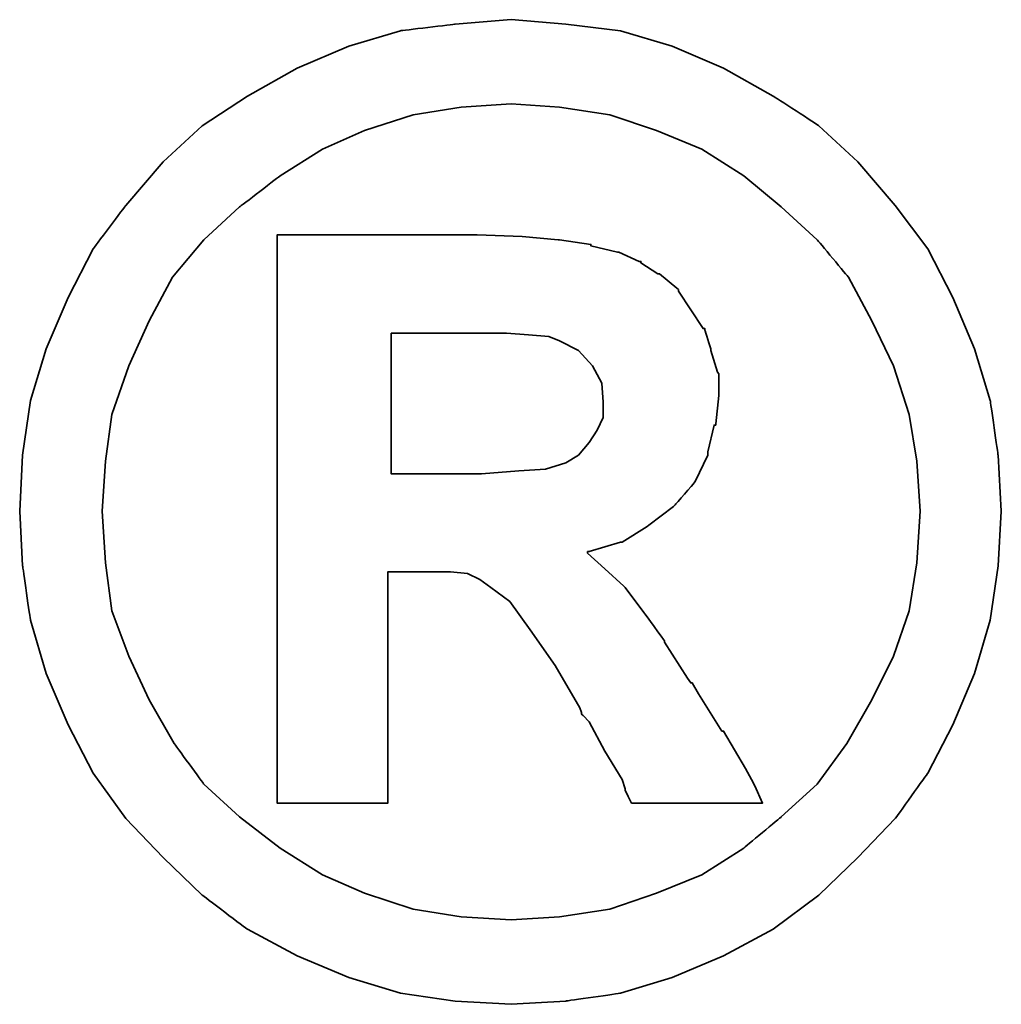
# Model space of a CAD drawing. Header units: millimetres. Extents: x 65 to 594, y 163 to 334.
# Tile 50 of 53: x 487.92 to 489.48, y 221.21 to 222.78. Entities that reach past the tile are written whole.
import ezdxf

# ---------------------------------------------------------------- set-up
doc = ezdxf.new("R2010")
doc.units = ezdxf.units.MM
doc.header["$LTSCALE"] = 2
doc.layers.add('DIM', color=4, linetype='Continuous')
doc.layers.add('layer 1', color=7, linetype='Continuous')

# ---------------------------------------------------------------- blocks, each defined once
blk = doc.blocks.new('TBI MOTION logo(完整正式版)')
at = {"layer": 'layer 1', "color": 22, "lineweight": 35}
for points, knots in [([(81.20634, 4.98624), (81.20634, 4.98624), (81.18649, 5.32862), (81.18649, 5.32862), (81.18649, 5.32862), (81.18649, 5.32862), (81.13886, 5.66206), (81.13886, 5.66206), (81.13886, 5.66206), (81.13886, 5.66206), (81.04359, 5.97764), (81.04359, 5.97764), (81.04359, 5.97764), (81.04359, 5.97764), (80.91061, 6.29124), (80.91061, 6.29124), (80.91061, 6.29124), (80.91061, 6.29124), (80.75778, 6.58697), (80.75778, 6.58697), (80.75778, 6.58697), (80.75778, 6.58697), (80.5593, 6.85294), (80.5593, 6.85294), (80.5593, 6.85294), (80.5593, 6.85294), (80.33105, 7.1189), (80.33105, 7.1189), (80.33105, 7.1189), (80.33105, 7.1189), (80.09287, 7.33921), (80.09287, 7.33921), (80.09287, 7.33921), (80.09287, 7.33921), (79.815, 7.51982), (79.815, 7.51982), (79.815, 7.51982), (79.815, 7.51982), (79.51133, 7.69051), (79.51133, 7.69051), (79.51133, 7.69051), (79.51133, 7.69051), (79.19773, 7.8235), (79.19773, 7.8235), (79.19773, 7.8235), (79.19773, 7.8235), (78.88215, 7.91877), (78.88215, 7.91877), (78.88215, 7.91877), (78.88215, 7.91877), (78.54871, 7.95846), (78.54871, 7.95846), (78.54871, 7.95846), (78.54871, 7.95846), (78.21526, 7.98625), (78.21526, 7.98625), (78.21526, 7.98625), (78.21526, 7.98625), (77.87388, 7.95846), (77.87388, 7.95846), (77.87388, 7.95846), (77.87388, 7.95846), (77.54044, 7.91877), (77.54044, 7.91877), (77.54044, 7.91877), (77.54044, 7.91877), (77.22485, 7.8235), (77.22485, 7.8235), (77.22485, 7.8235), (77.22485, 7.8235), (76.91027, 7.69051), (76.91027, 7.69051), (76.91027, 7.69051), (76.91027, 7.69051), (76.6056, 7.51982), (76.6056, 7.51982), (76.6056, 7.51982), (76.6056, 7.51982), (76.32972, 7.33921), (76.32972, 7.33921), (76.32972, 7.33921), (76.32972, 7.33921), (76.09154, 7.1189), (76.09154, 7.1189), (76.09154, 7.1189), (76.09154, 7.1189), (75.86329, 6.85294), (75.86329, 6.85294), (75.86329, 6.85294), (75.86329, 6.85294), (75.66382, 6.58697), (75.66382, 6.58697), (75.66382, 6.58697), (75.66382, 6.58697), (75.51099, 6.29124), (75.51099, 6.29124), (75.51099, 6.29124), (75.51099, 6.29124), (75.37702, 5.97764), (75.37702, 5.97764), (75.37702, 5.97764), (75.37702, 5.97764), (75.28175, 5.66206), (75.28175, 5.66206), (75.28175, 5.66206), (75.28175, 5.66206), (75.23411, 5.32862), (75.23411, 5.32862), (75.23411, 5.32862), (75.23411, 5.32862), (75.21625, 4.98624), (75.21625, 4.98624), (75.21625, 4.98624), (75.21625, 4.98624), (75.23411, 4.6528), (75.23411, 4.6528), (75.23411, 4.6528), (75.23411, 4.6528), (75.28175, 4.32035), (75.28175, 4.32035), (75.28175, 4.32035), (75.28175, 4.32035), (75.37702, 3.99583), (75.37702, 3.99583), (75.37702, 3.99583), (75.37702, 3.99583), (75.51099, 3.68224), (75.51099, 3.68224), (75.51099, 3.68224), (75.51099, 3.68224), (75.66382, 3.38749), (75.66382, 3.38749), (75.66382, 3.38749), (75.66382, 3.38749), (75.86329, 3.10963), (75.86329, 3.10963), (75.86329, 3.10963), (75.86329, 3.10963), (76.09154, 2.87145), (76.09154, 2.87145), (76.09154, 2.87145), (76.09154, 2.87145), (76.32972, 2.6432), (76.32972, 2.6432), (76.32972, 2.6432), (76.32972, 2.6432), (76.6056, 2.43381), (76.6056, 2.43381), (76.6056, 2.43381), (76.6056, 2.43381), (76.91027, 2.27205), (76.91027, 2.27205), (76.91027, 2.27205), (76.91027, 2.27205), (77.22485, 2.13906), (77.22485, 2.13906), (77.22485, 2.13906), (77.22485, 2.13906), (77.54044, 2.0438), (77.54044, 2.0438), (77.54044, 2.0438), (77.54044, 2.0438), (77.87388, 1.99616), (77.87388, 1.99616), (77.87388, 1.99616), (77.87388, 1.99616), (78.21526, 1.97631), (78.21526, 1.97631), (78.21526, 1.97631), (78.21526, 1.97631), (78.54871, 1.99616), (78.54871, 1.99616), (78.54871, 1.99616), (78.54871, 1.99616), (78.88215, 2.0438), (78.88215, 2.0438), (78.88215, 2.0438), (78.88215, 2.0438), (79.19773, 2.13906), (79.19773, 2.13906), (79.19773, 2.13906), (79.19773, 2.13906), (79.51133, 2.27205), (79.51133, 2.27205), (79.51133, 2.27205), (79.51133, 2.27205), (79.815, 2.43381), (79.815, 2.43381), (79.815, 2.43381), (79.815, 2.43381), (80.09287, 2.6432), (80.09287, 2.6432), (80.09287, 2.6432), (80.09287, 2.6432), (80.33105, 2.87145), (80.33105, 2.87145), (80.33105, 2.87145), (80.33105, 2.87145), (80.5593, 3.10963), (80.5593, 3.10963), (80.5593, 3.10963), (80.5593, 3.10963), (80.75778, 3.38749), (80.75778, 3.38749), (80.75778, 3.38749), (80.75778, 3.38749), (80.91061, 3.68224), (80.91061, 3.68224), (80.91061, 3.68224), (80.91061, 3.68224), (81.04359, 3.99583), (81.04359, 3.99583), (81.04359, 3.99583), (81.04359, 3.99583), (81.13886, 4.32035), (81.13886, 4.32035), (81.13886, 4.32035), (81.13886, 4.32035), (81.18649, 4.6528), (81.18649, 4.6528), (81.18649, 4.6528), (81.18649, 4.6528), (81.20634, 4.98624), (81.20634, 4.98624)], [0, 0, 0, 0, 0.0178571, 0.0178571, 0.0178571, 0.0178572, 0.0357143, 0.0357143, 0.0357143, 0.0357143, 0.0535714, 0.0535714, 0.0535714, 0.0535714, 0.0714286, 0.0714286, 0.0714286, 0.0714286, 0.0892857, 0.0892857, 0.0892857, 0.0892857, 0.1071429, 0.1071429, 0.1071429, 0.1071429, 0.125, 0.125, 0.125, 0.125, 0.1428571, 0.1428571, 0.1428571, 0.1428572, 0.1607143, 0.1607143, 0.1607143, 0.1607143, 0.1785714, 0.1785714, 0.1785714, 0.1785714, 0.1964286, 0.1964286, 0.1964286, 0.1964286, 0.2142857, 0.2142857, 0.2142857, 0.2142857, 0.2321429, 0.2321429, 0.2321429, 0.2321429, 0.25, 0.25, 0.25, 0.25, 0.2678571, 0.2678571, 0.2678571, 0.2678572, 0.2857143, 0.2857143, 0.2857143, 0.2857143, 0.3035714, 0.3035714, 0.3035714, 0.3035714, 0.3214286, 0.3214286, 0.3214286, 0.3214286, 0.3392857, 0.3392857, 0.3392857, 0.3392857, 0.3571429, 0.3571429, 0.3571429, 0.3571429, 0.375, 0.375, 0.375, 0.375, 0.3928571, 0.3928571, 0.3928571, 0.3928572, 0.4107143, 0.4107143, 0.4107143, 0.4107143, 0.4285714, 0.4285714, 0.4285714, 0.4285714, 0.4464286, 0.4464286, 0.4464286, 0.4464286, 0.4642857, 0.4642857, 0.4642857, 0.4642857, 0.4821429, 0.4821429, 0.4821429, 0.4821429, 0.5, 0.5, 0.5, 0.5, 0.5178571, 0.5178571, 0.5178571, 0.5178572, 0.5357143, 0.5357143, 0.5357143, 0.5357143, 0.5535714, 0.5535714, 0.5535714, 0.5535714, 0.5714286, 0.5714286, 0.5714286, 0.5714286, 0.5892857, 0.5892857, 0.5892857, 0.5892857, 0.6071429, 0.6071429, 0.6071429, 0.6071429, 0.625, 0.625, 0.625, 0.625, 0.6428571, 0.6428571, 0.6428571, 0.6428572, 0.6607143, 0.6607143, 0.6607143, 0.6607143, 0.6785714, 0.6785714, 0.6785714, 0.6785714, 0.6964286, 0.6964286, 0.6964286, 0.6964286, 0.7142857, 0.7142857, 0.7142857, 0.7142857, 0.7321429, 0.7321429, 0.7321429, 0.7321429, 0.75, 0.75, 0.75, 0.75, 0.7678571, 0.7678571, 0.7678571, 0.7678572, 0.7857143, 0.7857143, 0.7857143, 0.7857143, 0.8035714, 0.8035714, 0.8035714, 0.8035714, 0.8214286, 0.8214286, 0.8214286, 0.8214286, 0.8392857, 0.8392857, 0.8392857, 0.8392857, 0.8571429, 0.8571429, 0.8571429, 0.8571429, 0.875, 0.875, 0.875, 0.875, 0.8928571, 0.8928571, 0.8928571, 0.8928572, 0.9107143, 0.9107143, 0.9107143, 0.9107143, 0.9285714, 0.9285714, 0.9285714, 0.9285714, 0.9464286, 0.9464286, 0.9464286, 0.9464286, 0.9642857, 0.9642857, 0.9642857, 0.9642857, 0.9821429, 0.9821429, 0.9821429, 0.9821429, 1, 1, 1, 1]), ([(80.71014, 4.98624), (80.71014, 4.98624), (80.69129, 5.29091), (80.69129, 5.29091), (80.69129, 5.29091), (80.69129, 5.29091), (80.64464, 5.57672), (80.64464, 5.57672), (80.64464, 5.57672), (80.64464, 5.57672), (80.54937, 5.87245), (80.54937, 5.87245), (80.54937, 5.87245), (80.54937, 5.87245), (80.41639, 6.14833), (80.41639, 6.14833), (80.41639, 6.14833), (80.41639, 6.14833), (80.27349, 6.41429), (80.27349, 6.41429), (80.27349, 6.41429), (80.27349, 6.41429), (80.08295, 6.64255), (80.08295, 6.64255), (80.08295, 6.64255), (80.08295, 6.64255), (79.86264, 6.84301), (79.86264, 6.84301), (79.86264, 6.84301), (79.86264, 6.84301), (79.63439, 7.03355), (79.63439, 7.03355), (79.63439, 7.03355), (79.63439, 7.03355), (79.37835, 7.1963), (79.37835, 7.1963), (79.37835, 7.1963), (79.37835, 7.1963), (79.10246, 7.30944), (79.10246, 7.30944), (79.10246, 7.30944), (79.10246, 7.30944), (78.81665, 7.40471), (78.81665, 7.40471), (78.81665, 7.40471), (78.81665, 7.40471), (78.511, 7.45234), (78.511, 7.45234), (78.511, 7.45234), (78.511, 7.45234), (78.21526, 7.47219), (78.21526, 7.47219), (78.21526, 7.47219), (78.21526, 7.47219), (77.9106, 7.45234), (77.9106, 7.45234), (77.9106, 7.45234), (77.9106, 7.45234), (77.61685, 7.40471), (77.61685, 7.40471), (77.61685, 7.40471), (77.61685, 7.40471), (77.32012, 7.30944), (77.32012, 7.30944), (77.32012, 7.30944), (77.32012, 7.30944), (77.06309, 7.1963), (77.06309, 7.1963), (77.06309, 7.1963), (77.06309, 7.1963), (76.80606, 7.03355), (76.80606, 7.03355), (76.80606, 7.03355), (76.80606, 7.03355), (76.55797, 6.84301), (76.55797, 6.84301), (76.55797, 6.84301), (76.55797, 6.84301), (76.34063, 6.64255), (76.34063, 6.64255), (76.34063, 6.64255), (76.34063, 6.64255), (76.1491, 6.41429), (76.1491, 6.41429), (76.1491, 6.41429), (76.1491, 6.41429), (76.0062, 6.14833), (76.0062, 6.14833), (76.0062, 6.14833), (76.0062, 6.14833), (75.88314, 5.87245), (75.88314, 5.87245), (75.88314, 5.87245), (75.88314, 5.87245), (75.77794, 5.57672), (75.77794, 5.57672), (75.77794, 5.57672), (75.77794, 5.57672), (75.73924, 5.29091), (75.73924, 5.29091), (75.73924, 5.29091), (75.73924, 5.29091), (75.72039, 4.98624), (75.72039, 4.98624), (75.72039, 4.98624), (75.72039, 4.98624), (75.73924, 4.67165), (75.73924, 4.67165), (75.73924, 4.67165), (75.73924, 4.67165), (75.77794, 4.37791), (75.77794, 4.37791), (75.77794, 4.37791), (75.77794, 4.37791), (75.88314, 4.10102), (75.88314, 4.10102), (75.88314, 4.10102), (75.88314, 4.10102), (76.0062, 3.83407), (76.0062, 3.83407), (76.0062, 3.83407), (76.0062, 3.83407), (76.15902, 3.56811), (76.15902, 3.56811), (76.15902, 3.56811), (76.15902, 3.56811), (76.34063, 3.32001), (76.34063, 3.32001), (76.34063, 3.32001), (76.34063, 3.32001), (76.55797, 3.11955), (76.55797, 3.11955), (76.55797, 3.11955), (76.55797, 3.11955), (76.80606, 2.92901), (76.80606, 2.92901), (76.80606, 2.92901), (76.80606, 2.92901), (77.06309, 2.76725), (77.06309, 2.76725), (77.06309, 2.76725), (77.06309, 2.76725), (77.32012, 2.65412), (77.32012, 2.65412), (77.32012, 2.65412), (77.32012, 2.65412), (77.61685, 2.55786), (77.61685, 2.55786), (77.61685, 2.55786), (77.61685, 2.55786), (77.9106, 2.51022), (77.9106, 2.51022), (77.9106, 2.51022), (77.9106, 2.51022), (78.21526, 2.49137), (78.21526, 2.49137), (78.21526, 2.49137), (78.21526, 2.49137), (78.511, 2.51022), (78.511, 2.51022), (78.511, 2.51022), (78.511, 2.51022), (78.81665, 2.55786), (78.81665, 2.55786), (78.81665, 2.55786), (78.81665, 2.55786), (79.10246, 2.65412), (79.10246, 2.65412), (79.10246, 2.65412), (79.10246, 2.65412), (79.37835, 2.76725), (79.37835, 2.76725), (79.37835, 2.76725), (79.37835, 2.76725), (79.63439, 2.92901), (79.63439, 2.92901), (79.63439, 2.92901), (79.63439, 2.92901), (79.86264, 3.11955), (79.86264, 3.11955), (79.86264, 3.11955), (79.86264, 3.11955), (80.08295, 3.32001), (80.08295, 3.32001), (80.08295, 3.32001), (80.08295, 3.32001), (80.26356, 3.56811), (80.26356, 3.56811), (80.26356, 3.56811), (80.26356, 3.56811), (80.41639, 3.83407), (80.41639, 3.83407), (80.41639, 3.83407), (80.41639, 3.83407), (80.54937, 4.10102), (80.54937, 4.10102), (80.54937, 4.10102), (80.54937, 4.10102), (80.64464, 4.37791), (80.64464, 4.37791), (80.64464, 4.37791), (80.64464, 4.37791), (80.69129, 4.67165), (80.69129, 4.67165), (80.69129, 4.67165), (80.69129, 4.67165), (80.71014, 4.98624), (80.71014, 4.98624)], [0, 0, 0, 0, 0.0192308, 0.0192308, 0.0192308, 0.0192308, 0.0384615, 0.0384615, 0.0384615, 0.0384615, 0.0576923, 0.0576923, 0.0576923, 0.0576923, 0.0769231, 0.0769231, 0.0769231, 0.0769231, 0.0961538, 0.0961538, 0.0961538, 0.0961539, 0.1153846, 0.1153846, 0.1153846, 0.1153846, 0.1346154, 0.1346154, 0.1346154, 0.1346154, 0.1538462, 0.1538462, 0.1538462, 0.1538462, 0.1730769, 0.1730769, 0.1730769, 0.1730769, 0.1923077, 0.1923077, 0.1923077, 0.1923077, 0.2115385, 0.2115385, 0.2115385, 0.2115385, 0.2307692, 0.2307692, 0.2307692, 0.2307692, 0.25, 0.25, 0.25, 0.25, 0.2692308, 0.2692308, 0.2692308, 0.2692308, 0.2884615, 0.2884615, 0.2884615, 0.2884615, 0.3076923, 0.3076923, 0.3076923, 0.3076923, 0.3269231, 0.3269231, 0.3269231, 0.3269231, 0.3461538, 0.3461538, 0.3461538, 0.3461539, 0.3653846, 0.3653846, 0.3653846, 0.3653846, 0.3846154, 0.3846154, 0.3846154, 0.3846154, 0.4038462, 0.4038462, 0.4038462, 0.4038462, 0.4230769, 0.4230769, 0.4230769, 0.4230769, 0.4423077, 0.4423077, 0.4423077, 0.4423077, 0.4615385, 0.4615385, 0.4615385, 0.4615385, 0.4807692, 0.4807692, 0.4807692, 0.4807692, 0.5, 0.5, 0.5, 0.5, 0.5192308, 0.5192308, 0.5192308, 0.5192308, 0.5384615, 0.5384615, 0.5384615, 0.5384615, 0.5576923, 0.5576923, 0.5576923, 0.5576923, 0.5769231, 0.5769231, 0.5769231, 0.5769231, 0.5961538, 0.5961538, 0.5961538, 0.5961539, 0.6153846, 0.6153846, 0.6153846, 0.6153846, 0.6346154, 0.6346154, 0.6346154, 0.6346154, 0.6538462, 0.6538462, 0.6538462, 0.6538462, 0.6730769, 0.6730769, 0.6730769, 0.6730769, 0.6923077, 0.6923077, 0.6923077, 0.6923077, 0.7115385, 0.7115385, 0.7115385, 0.7115385, 0.7307692, 0.7307692, 0.7307692, 0.7307692, 0.75, 0.75, 0.75, 0.75, 0.7692308, 0.7692308, 0.7692308, 0.7692308, 0.7884615, 0.7884615, 0.7884615, 0.7884615, 0.8076923, 0.8076923, 0.8076923, 0.8076923, 0.8269231, 0.8269231, 0.8269231, 0.8269231, 0.8461538, 0.8461538, 0.8461538, 0.8461539, 0.8653846, 0.8653846, 0.8653846, 0.8653846, 0.8846154, 0.8846154, 0.8846154, 0.8846154, 0.9038462, 0.9038462, 0.9038462, 0.9038462, 0.9230769, 0.9230769, 0.9230769, 0.9230769, 0.9423077, 0.9423077, 0.9423077, 0.9423077, 0.9615385, 0.9615385, 0.9615385, 0.9615385, 0.9807692, 0.9807692, 0.9807692, 0.9807692, 1, 1, 1, 1]), ([(76.78721, 3.2823), (76.78721, 3.2823), (76.78721, 3.32001), (76.78721, 3.32001), (76.78721, 3.32001), (76.78721, 3.32001), (76.78721, 3.42422), (76.78721, 3.42422), (76.78721, 3.42422), (76.78721, 3.42422), (76.78721, 3.59689), (76.78721, 3.59689), (76.78721, 3.59689), (76.78721, 3.59689), (76.78721, 3.80529), (76.78721, 3.80529), (76.78721, 3.80529), (76.78721, 3.80529), (76.78721, 4.0524), (76.78721, 4.0524), (76.78721, 4.0524), (76.78721, 4.0524), (76.78721, 4.32035), (76.78721, 4.32035), (76.78721, 4.32035), (76.78721, 4.32035), (76.78721, 4.92868), (76.78721, 4.92868), (76.78721, 4.92868), (76.78721, 4.92868), (76.78721, 5.53801), (76.78721, 5.53801), (76.78721, 5.53801), (76.78721, 5.53801), (76.78721, 5.82482), (76.78721, 5.82482), (76.78721, 5.82482), (76.78721, 5.82482), (76.78721, 6.07291), (76.78721, 6.07291), (76.78721, 6.07291), (76.78721, 6.07291), (76.78721, 6.30017), (76.78721, 6.30017), (76.78721, 6.30017), (76.78721, 6.30017), (76.78721, 6.45399), (76.78721, 6.45399), (76.78721, 6.45399), (76.78721, 6.45399), (76.78721, 6.5572), (76.78721, 6.5572), (76.78721, 6.5572), (76.78721, 6.5572), (76.78721, 6.59689), (76.78721, 6.59689), (76.78721, 6.59689), (76.78721, 6.59689), (76.78721, 6.67232), (76.78721, 6.67232), (76.78721, 6.67232), (76.78721, 6.67232), (76.8537, 6.67232), (76.8537, 6.67232), (76.8537, 6.67232), (76.8537, 6.67232), (76.87355, 6.67232), (76.87355, 6.67232), (76.87355, 6.67232), (76.87355, 6.67232), (76.91027, 6.67232), (76.91027, 6.67232), (76.91027, 6.67232), (76.91027, 6.67232), (77.04424, 6.67232), (77.04424, 6.67232), (77.04424, 6.67232), (77.04424, 6.67232), (77.22485, 6.67232), (77.22485, 6.67232), (77.22485, 6.67232), (77.22485, 6.67232), (77.43524, 6.67232), (77.43524, 6.67232), (77.43524, 6.67232), (77.43524, 6.67232), (77.65357, 6.67232), (77.65357, 6.67232), (77.65357, 6.67232), (77.65357, 6.67232), (77.82625, 6.67232), (77.82625, 6.67232), (77.82625, 6.67232), (77.82625, 6.67232), (77.94037, 6.67232), (77.94037, 6.67232), (77.94037, 6.67232), (77.94037, 6.67232), (77.97709, 6.67232), (77.97709, 6.67232), (77.97709, 6.67232), (77.97709, 6.67232), (77.99694, 6.67232), (77.99694, 6.67232), (77.99694, 6.67232), (77.99694, 6.67232), (78.00686, 6.67232), (78.00686, 6.67232), (78.00686, 6.67232), (78.00686, 6.67232), (78.28275, 6.6624), (78.28275, 6.6624), (78.28275, 6.6624), (78.28275, 6.6624), (78.50107, 6.64255), (78.50107, 6.64255), (78.50107, 6.64255), (78.50107, 6.64255), (78.511, 6.64255), (78.511, 6.64255), (78.511, 6.64255), (78.511, 6.64255), (78.70154, 6.61476), (78.70154, 6.61476), (78.70154, 6.61476), (78.70154, 6.61476), (78.70154, 6.60483), (78.70154, 6.60483), (78.70154, 6.60483), (78.70154, 6.60483), (78.86429, 6.56713), (78.86429, 6.56713), (78.86429, 6.56713), (78.86429, 6.56713), (78.87223, 6.56713), (78.87223, 6.56713), (78.87223, 6.56713), (78.87223, 6.56713), (78.99727, 6.51056), (78.99727, 6.51056), (78.99727, 6.51056), (78.99727, 6.51056), (79.00719, 6.51056), (79.00719, 6.51056), (79.00719, 6.51056), (79.00719, 6.51056), (79.00719, 6.50162), (79.00719, 6.50162), (79.00719, 6.50162), (79.00719, 6.50162), (79.1104, 6.43415), (79.1104, 6.43415), (79.1104, 6.43415), (79.1104, 6.43415), (79.12132, 6.43415), (79.12132, 6.43415), (79.12132, 6.43415), (79.12132, 6.43415), (79.22552, 6.34781), (79.22552, 6.34781), (79.22552, 6.34781), (79.22552, 6.34781), (79.23544, 6.33888), (79.23544, 6.33888), (79.23544, 6.33888), (79.23544, 6.33888), (79.23544, 6.32895), (79.23544, 6.32895), (79.23544, 6.32895), (79.23544, 6.32895), (79.31087, 6.21483), (79.31087, 6.21483), (79.31087, 6.21483), (79.31087, 6.21483), (79.38629, 6.1007), (79.38629, 6.1007), (79.38629, 6.1007), (79.38629, 6.1007), (79.3972, 6.1007), (79.3972, 6.1007), (79.3972, 6.1007), (79.3972, 6.1007), (79.3972, 6.09078), (79.3972, 6.09078), (79.3972, 6.09078), (79.3972, 6.09078), (79.43392, 5.97764), (79.43392, 5.97764), (79.43392, 5.97764), (79.43392, 5.97764), (79.43392, 5.96772), (79.43392, 5.96772), (79.43392, 5.96772), (79.43392, 5.96772), (79.47362, 5.83474), (79.47362, 5.83474), (79.47362, 5.83474), (79.47362, 5.83474), (79.48156, 5.82482), (79.48156, 5.82482), (79.48156, 5.82482), (79.48156, 5.82482), (79.48156, 5.69977), (79.48156, 5.69977), (79.48156, 5.69977), (79.48156, 5.69977), (79.48156, 5.69183), (79.48156, 5.69183), (79.48156, 5.69183), (79.48156, 5.69183), (79.4637, 5.51915), (79.4637, 5.51915), (79.4637, 5.51915), (79.4637, 5.51915), (79.4637, 5.51122), (79.4637, 5.51122), (79.4637, 5.51122), (79.4637, 5.51122), (79.45377, 5.51122), (79.45377, 5.51122), (79.45377, 5.51122), (79.45377, 5.51122), (79.41507, 5.34847), (79.41507, 5.34847), (79.41507, 5.34847), (79.41507, 5.34847), (79.41507, 5.33854), (79.41507, 5.33854), (79.41507, 5.33854), (79.41507, 5.33854), (79.41507, 5.32862), (79.41507, 5.32862), (79.41507, 5.32862), (79.41507, 5.32862), (79.33865, 5.16785), (79.33865, 5.16785), (79.33865, 5.16785), (79.33865, 5.16785), (79.33071, 5.15693), (79.33071, 5.15693), (79.33071, 5.15693), (79.33071, 5.15693), (79.2156, 5.02495), (79.2156, 5.02495), (79.2156, 5.02495), (79.2156, 5.02495), (79.20567, 5.01502), (79.20567, 5.01502), (79.20567, 5.01502), (79.20567, 5.01502), (79.05483, 4.89991), (79.05483, 4.89991), (79.05483, 4.89991), (79.05483, 4.89991), (79.04491, 4.89197), (79.04491, 4.89197), (79.04491, 4.89197), (79.04491, 4.89197), (78.89208, 4.7967), (78.89208, 4.7967), (78.89208, 4.7967), (78.89208, 4.7967), (78.88215, 4.7967), (78.88215, 4.7967), (78.88215, 4.7967), (78.88215, 4.7967), (78.69161, 4.73913), (78.69161, 4.73913), (78.69161, 4.73913), (78.69161, 4.73913), (78.68169, 4.73913), (78.68169, 4.73913), (78.68169, 4.73913), (78.68169, 4.73913), (78.68169, 4.72921), (78.68169, 4.72921), (78.68169, 4.72921), (78.68169, 4.72921), (78.78688, 4.63394), (78.78688, 4.63394), (78.78688, 4.63394), (78.78688, 4.63394), (78.902, 4.52875), (78.902, 4.52875), (78.902, 4.52875), (78.902, 4.52875), (78.91093, 4.52081), (78.91093, 4.52081), (78.91093, 4.52081), (78.91093, 4.52081), (79.02506, 4.36798), (79.02506, 4.36798), (79.02506, 4.36798), (79.02506, 4.36798), (79.1501, 4.1953), (79.1501, 4.1953), (79.1501, 4.1953), (79.1501, 4.1953), (79.1501, 4.18736), (79.1501, 4.18736), (79.1501, 4.18736), (79.1501, 4.18736), (79.29201, 3.96705), (79.29201, 3.96705), (79.29201, 3.96705), (79.29201, 3.96705), (79.31087, 3.93828), (79.31087, 3.93828), (79.31087, 3.93828), (79.31087, 3.93828), (79.32079, 3.93828), (79.32079, 3.93828), (79.32079, 3.93828), (79.32079, 3.93828), (79.3585, 3.87178), (79.3585, 3.87178), (79.3585, 3.87178), (79.3585, 3.87178), (79.50141, 3.64353), (79.50141, 3.64353), (79.50141, 3.64353), (79.50141, 3.64353), (79.51133, 3.64353), (79.51133, 3.64353), (79.51133, 3.64353), (79.51133, 3.64353), (79.64431, 3.41528), (79.64431, 3.41528), (79.64431, 3.41528), (79.64431, 3.41528), (79.68202, 3.3478), (79.68202, 3.3478), (79.68202, 3.3478), (79.68202, 3.3478), (79.70187, 3.31009), (79.70187, 3.31009), (79.70187, 3.31009), (79.70187, 3.31009), (79.7495, 3.2049), (79.7495, 3.2049), (79.7495, 3.2049), (79.7495, 3.2049), (79.64431, 3.2049), (79.64431, 3.2049), (79.64431, 3.2049), (79.64431, 3.2049), (79.62546, 3.2049), (79.62546, 3.2049), (79.62546, 3.2049), (79.62546, 3.2049), (79.53912, 3.2049), (79.53912, 3.2049), (79.53912, 3.2049), (79.53912, 3.2049), (79.31087, 3.2049), (79.31087, 3.2049), (79.31087, 3.2049), (79.31087, 3.2049), (79.08262, 3.2049), (79.08262, 3.2049), (79.08262, 3.2049), (79.08262, 3.2049), (79.00719, 3.2049), (79.00719, 3.2049), (79.00719, 3.2049), (79.00719, 3.2049), (78.98735, 3.2049), (78.98735, 3.2049), (78.98735, 3.2049), (78.98735, 3.2049), (78.94964, 3.2049), (78.94964, 3.2049), (78.94964, 3.2049), (78.94964, 3.2049), (78.92979, 3.24459), (78.92979, 3.24459), (78.92979, 3.24459), (78.92979, 3.24459), (78.91093, 3.2823), (78.91093, 3.2823), (78.91093, 3.2823), (78.91093, 3.2823), (78.91093, 3.29223), (78.91093, 3.29223), (78.91093, 3.29223), (78.91093, 3.29223), (78.89208, 3.3478), (78.89208, 3.3478), (78.89208, 3.3478), (78.89208, 3.3478), (78.78688, 3.52048), (78.78688, 3.52048), (78.78688, 3.52048), (78.78688, 3.52048), (78.69161, 3.7001), (78.69161, 3.7001), (78.69161, 3.7001), (78.69161, 3.7001), (78.6539, 3.7388), (78.6539, 3.7388), (78.6539, 3.7388), (78.6539, 3.7388), (78.64398, 3.74873), (78.64398, 3.74873), (78.64398, 3.74873), (78.64398, 3.74873), (78.64398, 3.75766), (78.64398, 3.75766), (78.64398, 3.75766), (78.64398, 3.75766), (78.63405, 3.78644), (78.63405, 3.78644), (78.63405, 3.78644), (78.63405, 3.78644), (78.48321, 4.04347), (78.48321, 4.04347), (78.48321, 4.04347), (78.48321, 4.04347), (78.33038, 4.2618), (78.33038, 4.2618), (78.33038, 4.2618), (78.33038, 4.2618), (78.20732, 4.43447), (78.20732, 4.43447), (78.20732, 4.43447), (78.20732, 4.43447), (78.09221, 4.52081), (78.09221, 4.52081), (78.09221, 4.52081), (78.09221, 4.52081), (78.02472, 4.56845), (78.02472, 4.56845), (78.02472, 4.56845), (78.02472, 4.56845), (77.9493, 4.60616), (77.9493, 4.60616), (77.9493, 4.60616), (77.9493, 4.60616), (77.8451, 4.61608), (77.8451, 4.61608), (77.8451, 4.61608), (77.8451, 4.61608), (77.71113, 4.61608), (77.71113, 4.61608), (77.71113, 4.61608), (77.71113, 4.61608), (77.69128, 4.61608), (77.69128, 4.61608), (77.69128, 4.61608), (77.69128, 4.61608), (77.67342, 4.61608), (77.67342, 4.61608), (77.67342, 4.61608), (77.67342, 4.61608), (77.5583, 4.61608), (77.5583, 4.61608), (77.5583, 4.61608), (77.5583, 4.61608), (77.46303, 4.61608), (77.46303, 4.61608), (77.46303, 4.61608), (77.46303, 4.61608), (77.46303, 4.54761), (77.46303, 4.54761), (77.46303, 4.54761), (77.46303, 4.54761), (77.46303, 4.47318), (77.46303, 4.47318), (77.46303, 4.47318), (77.46303, 4.47318), (77.46303, 4.24294), (77.46303, 4.24294), (77.46303, 4.24294), (77.46303, 4.24294), (77.46303, 3.99583), (77.46303, 3.99583), (77.46303, 3.99583), (77.46303, 3.99583), (77.46303, 3.72888), (77.46303, 3.72888), (77.46303, 3.72888), (77.46303, 3.72888), (77.46303, 3.51055), (77.46303, 3.51055), (77.46303, 3.51055), (77.46303, 3.51055), (77.46303, 3.42422), (77.46303, 3.42422), (77.46303, 3.42422), (77.46303, 3.42422), (77.46303, 3.35773), (77.46303, 3.35773), (77.46303, 3.35773), (77.46303, 3.35773), (77.46303, 3.30017), (77.46303, 3.30017), (77.46303, 3.30017), (77.46303, 3.30017), (77.46303, 3.2823), (77.46303, 3.2823), (77.46303, 3.2823), (77.46303, 3.2823), (77.46303, 3.2049), (77.46303, 3.2049), (77.46303, 3.2049), (77.46303, 3.2049), (77.39753, 3.2049), (77.39753, 3.2049), (77.39753, 3.2049), (77.39753, 3.2049), (77.37768, 3.2049), (77.37768, 3.2049), (77.37768, 3.2049), (77.37768, 3.2049), (77.32012, 3.2049), (77.32012, 3.2049), (77.32012, 3.2049), (77.32012, 3.2049), (77.12165, 3.2049), (77.12165, 3.2049), (77.12165, 3.2049), (77.12165, 3.2049), (76.94897, 3.2049), (76.94897, 3.2049), (76.94897, 3.2049), (76.94897, 3.2049), (76.8924, 3.2049), (76.8924, 3.2049), (76.8924, 3.2049), (76.8924, 3.2049), (76.8537, 3.2049), (76.8537, 3.2049), (76.8537, 3.2049), (76.8537, 3.2049), (76.78721, 3.2049), (76.78721, 3.2049), (76.78721, 3.2049), (76.78721, 3.2049), (76.78721, 3.2823), (76.78721, 3.2823)], [0, 0, 0, 0, 0.0074074, 0.0074074, 0.0074074, 0.0074074, 0.0148148, 0.0148148, 0.0148148, 0.0148148, 0.0222222, 0.0222222, 0.0222222, 0.0222222, 0.0296296, 0.0296296, 0.0296296, 0.0296296, 0.037037, 0.037037, 0.037037, 0.037037, 0.0444444, 0.0444444, 0.0444444, 0.0444445, 0.0518519, 0.0518519, 0.0518519, 0.0518519, 0.0592593, 0.0592593, 0.0592593, 0.0592593, 0.0666667, 0.0666667, 0.0666667, 0.0666667, 0.0740741, 0.0740741, 0.0740741, 0.0740741, 0.0814815, 0.0814815, 0.0814815, 0.0814815, 0.0888889, 0.0888889, 0.0888889, 0.0888889, 0.0962963, 0.0962963, 0.0962963, 0.0962963, 0.1037037, 0.1037037, 0.1037037, 0.1037037, 0.1111111, 0.1111111, 0.1111111, 0.1111111, 0.1185185, 0.1185185, 0.1185185, 0.1185185, 0.1259259, 0.1259259, 0.1259259, 0.1259259, 0.1333333, 0.1333333, 0.1333333, 0.1333333, 0.1407407, 0.1407407, 0.1407407, 0.1407408, 0.1481481, 0.1481481, 0.1481481, 0.1481482, 0.1555556, 0.1555556, 0.1555556, 0.1555556, 0.162963, 0.162963, 0.162963, 0.162963, 0.1703704, 0.1703704, 0.1703704, 0.1703704, 0.1777778, 0.1777778, 0.1777778, 0.1777778, 0.1851852, 0.1851852, 0.1851852, 0.1851852, 0.1925926, 0.1925926, 0.1925926, 0.1925926, 0.2, 0.2, 0.2, 0.2, 0.2074074, 0.2074074, 0.2074074, 0.2074074, 0.2148148, 0.2148148, 0.2148148, 0.2148148, 0.2222222, 0.2222222, 0.2222222, 0.2222222, 0.2296296, 0.2296296, 0.2296296, 0.2296296, 0.237037, 0.237037, 0.237037, 0.237037, 0.2444444, 0.2444444, 0.2444444, 0.2444445, 0.2518519, 0.2518519, 0.2518519, 0.2518519, 0.2592593, 0.2592593, 0.2592593, 0.2592593, 0.2666667, 0.2666667, 0.2666667, 0.2666667, 0.2740741, 0.2740741, 0.2740741, 0.2740741, 0.2814815, 0.2814815, 0.2814815, 0.2814815, 0.2888889, 0.2888889, 0.2888889, 0.2888889, 0.2962963, 0.2962963, 0.2962963, 0.2962963, 0.3037037, 0.3037037, 0.3037037, 0.3037037, 0.3111111, 0.3111111, 0.3111111, 0.3111111, 0.3185185, 0.3185185, 0.3185185, 0.3185185, 0.3259259, 0.3259259, 0.3259259, 0.3259259, 0.3333333, 0.3333333, 0.3333333, 0.3333333, 0.3407407, 0.3407407, 0.3407407, 0.3407408, 0.3481481, 0.3481481, 0.3481481, 0.3481482, 0.3555556, 0.3555556, 0.3555556, 0.3555556, 0.362963, 0.362963, 0.362963, 0.362963, 0.3703704, 0.3703704, 0.3703704, 0.3703704, 0.3777778, 0.3777778, 0.3777778, 0.3777778, 0.3851852, 0.3851852, 0.3851852, 0.3851852, 0.3925926, 0.3925926, 0.3925926, 0.3925926, 0.4, 0.4, 0.4, 0.4, 0.4074074, 0.4074074, 0.4074074, 0.4074074, 0.4148148, 0.4148148, 0.4148148, 0.4148148, 0.4222222, 0.4222222, 0.4222222, 0.4222222, 0.4296296, 0.4296296, 0.4296296, 0.4296296, 0.437037, 0.437037, 0.437037, 0.437037, 0.4444444, 0.4444444, 0.4444444, 0.4444445, 0.4518519, 0.4518519, 0.4518519, 0.4518519, 0.4592593, 0.4592593, 0.4592593, 0.4592593, 0.4666667, 0.4666667, 0.4666667, 0.4666667, 0.4740741, 0.4740741, 0.4740741, 0.4740741, 0.4814815, 0.4814815, 0.4814815, 0.4814815, 0.4888889, 0.4888889, 0.4888889, 0.4888889, 0.4962963, 0.4962963, 0.4962963, 0.4962963, 0.5037037, 0.5037037, 0.5037037, 0.5037037, 0.5111111, 0.5111111, 0.5111111, 0.5111111, 0.5185185, 0.5185185, 0.5185185, 0.5185185, 0.5259259, 0.5259259, 0.5259259, 0.5259259, 0.5333333, 0.5333333, 0.5333333, 0.5333333, 0.5407407, 0.5407407, 0.5407407, 0.5407408, 0.5481481, 0.5481481, 0.5481481, 0.5481482, 0.5555556, 0.5555556, 0.5555556, 0.5555556, 0.562963, 0.562963, 0.562963, 0.562963, 0.5703704, 0.5703704, 0.5703704, 0.5703704, 0.5777778, 0.5777778, 0.5777778, 0.5777778, 0.5851852, 0.5851852, 0.5851852, 0.5851852, 0.5925926, 0.5925926, 0.5925926, 0.5925926, 0.6, 0.6, 0.6, 0.6, 0.6074074, 0.6074074, 0.6074074, 0.6074074, 0.6148148, 0.6148148, 0.6148148, 0.6148148, 0.6222222, 0.6222222, 0.6222222, 0.6222222, 0.6296296, 0.6296296, 0.6296296, 0.6296296, 0.637037, 0.637037, 0.637037, 0.637037, 0.6444444, 0.6444444, 0.6444444, 0.6444445, 0.6518519, 0.6518519, 0.6518519, 0.6518519, 0.6592593, 0.6592593, 0.6592593, 0.6592593, 0.6666667, 0.6666667, 0.6666667, 0.6666667, 0.6740741, 0.6740741, 0.6740741, 0.6740741, 0.6814815, 0.6814815, 0.6814815, 0.6814815, 0.6888889, 0.6888889, 0.6888889, 0.6888889, 0.6962963, 0.6962963, 0.6962963, 0.6962963, 0.7037037, 0.7037037, 0.7037037, 0.7037037, 0.7111111, 0.7111111, 0.7111111, 0.7111111, 0.7185185, 0.7185185, 0.7185185, 0.7185185, 0.7259259, 0.7259259, 0.7259259, 0.7259259, 0.7333333, 0.7333333, 0.7333333, 0.7333333, 0.7407407, 0.7407407, 0.7407407, 0.7407408, 0.7481481, 0.7481481, 0.7481481, 0.7481482, 0.7555556, 0.7555556, 0.7555556, 0.7555556, 0.762963, 0.762963, 0.762963, 0.762963, 0.7703704, 0.7703704, 0.7703704, 0.7703704, 0.7777778, 0.7777778, 0.7777778, 0.7777778, 0.7851852, 0.7851852, 0.7851852, 0.7851852, 0.7925926, 0.7925926, 0.7925926, 0.7925926, 0.8, 0.8, 0.8, 0.8, 0.8074074, 0.8074074, 0.8074074, 0.8074074, 0.8148148, 0.8148148, 0.8148148, 0.8148148, 0.8222222, 0.8222222, 0.8222222, 0.8222222, 0.8296296, 0.8296296, 0.8296296, 0.8296296, 0.837037, 0.837037, 0.837037, 0.837037, 0.8444444, 0.8444444, 0.8444444, 0.8444445, 0.8518519, 0.8518519, 0.8518519, 0.8518519, 0.8592593, 0.8592593, 0.8592593, 0.8592593, 0.8666667, 0.8666667, 0.8666667, 0.8666667, 0.8740741, 0.8740741, 0.8740741, 0.8740741, 0.8814815, 0.8814815, 0.8814815, 0.8814815, 0.8888889, 0.8888889, 0.8888889, 0.8888889, 0.8962963, 0.8962963, 0.8962963, 0.8962963, 0.9037037, 0.9037037, 0.9037037, 0.9037037, 0.9111111, 0.9111111, 0.9111111, 0.9111111, 0.9185185, 0.9185185, 0.9185185, 0.9185185, 0.9259259, 0.9259259, 0.9259259, 0.9259259, 0.9333333, 0.9333333, 0.9333333, 0.9333333, 0.9407407, 0.9407407, 0.9407407, 0.9407408, 0.9481481, 0.9481481, 0.9481481, 0.9481482, 0.9555556, 0.9555556, 0.9555556, 0.9555556, 0.962963, 0.962963, 0.962963, 0.962963, 0.9703704, 0.9703704, 0.9703704, 0.9703704, 0.9777778, 0.9777778, 0.9777778, 0.9777778, 0.9851852, 0.9851852, 0.9851852, 0.9851852, 0.9925926, 0.9925926, 0.9925926, 0.9925926, 1, 1, 1, 1]), ([(77.48288, 6.07291), (77.48288, 6.07291), (77.48288, 5.99551), (77.48288, 5.99551), (77.48288, 5.99551), (77.48288, 5.99551), (77.48288, 5.82482), (77.48288, 5.82482), (77.48288, 5.82482), (77.48288, 5.82482), (77.48288, 5.63328), (77.48288, 5.63328), (77.48288, 5.63328), (77.48288, 5.63328), (77.48288, 5.46358), (77.48288, 5.46358), (77.48288, 5.46358), (77.48288, 5.46358), (77.48288, 5.29091), (77.48288, 5.29091), (77.48288, 5.29091), (77.48288, 5.29091), (77.48288, 5.21449), (77.48288, 5.21449), (77.48288, 5.21449), (77.48288, 5.21449), (77.50074, 5.21449), (77.50074, 5.21449), (77.50074, 5.21449), (77.50074, 5.21449), (77.71113, 5.21449), (77.71113, 5.21449), (77.71113, 5.21449), (77.71113, 5.21449), (77.94037, 5.21449), (77.94037, 5.21449), (77.94037, 5.21449), (77.94037, 5.21449), (78.01579, 5.21449), (78.01579, 5.21449), (78.01579, 5.21449), (78.01579, 5.21449), (78.03465, 5.21449), (78.03465, 5.21449), (78.03465, 5.21449), (78.03465, 5.21449), (78.2629, 5.23335), (78.2629, 5.23335), (78.2629, 5.23335), (78.2629, 5.23335), (78.42565, 5.24327), (78.42565, 5.24327), (78.42565, 5.24327), (78.42565, 5.24327), (78.54871, 5.28098), (78.54871, 5.28098), (78.54871, 5.28098), (78.54871, 5.28098), (78.62611, 5.32862), (78.62611, 5.32862), (78.62611, 5.32862), (78.62611, 5.32862), (78.69161, 5.40503), (78.69161, 5.40503), (78.69161, 5.40503), (78.69161, 5.40503), (78.73925, 5.48145), (78.73925, 5.48145), (78.73925, 5.48145), (78.73925, 5.48145), (78.77696, 5.55885), (78.77696, 5.55885), (78.77696, 5.55885), (78.77696, 5.55885), (78.77696, 5.65214), (78.77696, 5.65214), (78.77696, 5.65214), (78.77696, 5.65214), (78.76902, 5.76726), (78.76902, 5.76726), (78.76902, 5.76726), (78.76902, 5.76726), (78.71146, 5.87245), (78.71146, 5.87245), (78.71146, 5.87245), (78.71146, 5.87245), (78.62611, 5.96772), (78.62611, 5.96772), (78.62611, 5.96772), (78.62611, 5.96772), (78.511, 6.02528), (78.511, 6.02528), (78.511, 6.02528), (78.511, 6.02528), (78.44451, 6.05306), (78.44451, 6.05306), (78.44451, 6.05306), (78.44451, 6.05306), (78.32046, 6.06299), (78.32046, 6.06299), (78.32046, 6.06299), (78.32046, 6.06299), (78.18748, 6.07291), (78.18748, 6.07291), (78.18748, 6.07291), (78.18748, 6.07291), (77.99694, 6.07291), (77.99694, 6.07291), (77.99694, 6.07291), (77.99694, 6.07291), (77.97709, 6.07291), (77.97709, 6.07291), (77.97709, 6.07291), (77.97709, 6.07291), (77.90167, 6.07291), (77.90167, 6.07291), (77.90167, 6.07291), (77.90167, 6.07291), (77.69128, 6.07291), (77.69128, 6.07291), (77.69128, 6.07291), (77.69128, 6.07291), (77.50074, 6.07291), (77.50074, 6.07291), (77.50074, 6.07291), (77.50074, 6.07291), (77.48288, 6.07291), (77.48288, 6.07291)], [0, 0, 0, 0, 0.03125, 0.03125, 0.03125, 0.03125, 0.0625, 0.0625, 0.0625, 0.0625, 0.09375, 0.09375, 0.09375, 0.09375, 0.125, 0.125, 0.125, 0.125, 0.15625, 0.15625, 0.15625, 0.15625, 0.1875, 0.1875, 0.1875, 0.1875, 0.21875, 0.21875, 0.21875, 0.21875, 0.25, 0.25, 0.25, 0.25, 0.28125, 0.28125, 0.28125, 0.28125, 0.3125, 0.3125, 0.3125, 0.3125, 0.34375, 0.34375, 0.34375, 0.34375, 0.375, 0.375, 0.375, 0.375, 0.40625, 0.40625, 0.40625, 0.40625, 0.4375, 0.4375, 0.4375, 0.4375, 0.46875, 0.46875, 0.46875, 0.46875, 0.5, 0.5, 0.5, 0.5, 0.53125, 0.53125, 0.53125, 0.53125, 0.5625, 0.5625, 0.5625, 0.5625, 0.59375, 0.59375, 0.59375, 0.59375, 0.625, 0.625, 0.625, 0.625, 0.65625, 0.65625, 0.65625, 0.65625, 0.6875, 0.6875, 0.6875, 0.6875, 0.71875, 0.71875, 0.71875, 0.71875, 0.75, 0.75, 0.75, 0.75, 0.78125, 0.78125, 0.78125, 0.78125, 0.8125, 0.8125, 0.8125, 0.8125, 0.84375, 0.84375, 0.84375, 0.84375, 0.875, 0.875, 0.875, 0.875, 0.90625, 0.90625, 0.90625, 0.90625, 0.9375, 0.9375, 0.9375, 0.9375, 0.96875, 0.96875, 0.96875, 0.96875, 1, 1, 1, 1])]:
    blk.add_open_spline(points, degree=3, knots=knots, dxfattribs=at)

msp = doc.modelspace()

# ---------------------------------------------------------------- block references
at = {"layer": 'DIM', "color": 7, "xscale": 0.2606204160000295, "yscale": 0.2606204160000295, "zscale": 0.2606204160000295}
msp.add_blockref('TBI MOTION logo(完整正式版)', (468.3188, 220.6937), dxfattribs=at)

doc.saveas('drawing.dxf')
